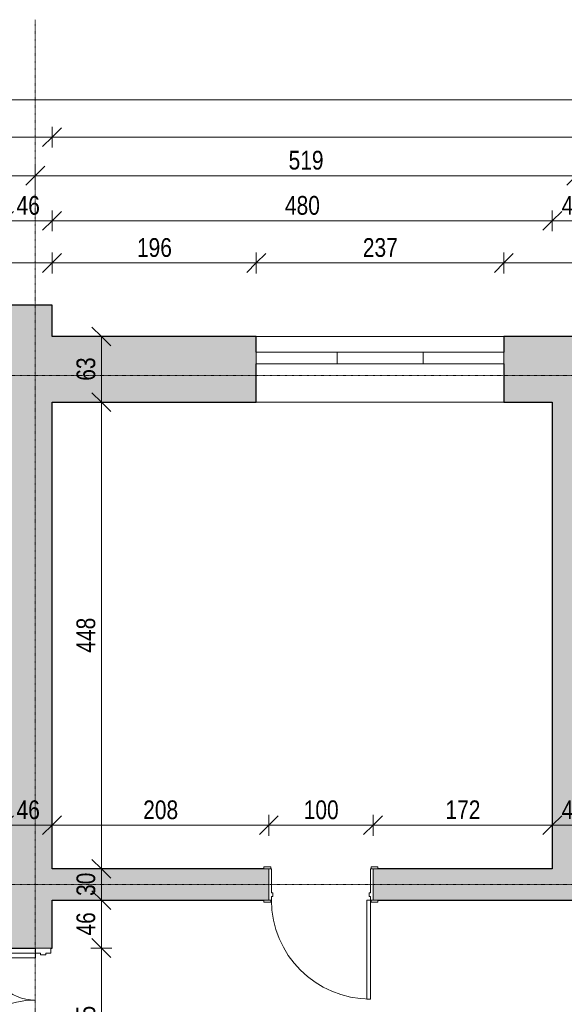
# Model space of a CAD drawing. Header units: centimetres. Extents: x 14811 to 18313, y -10850 to -8539.
# Tile 12 of 13: x 16810 to 17332, y -9484 to -8539. Entities that reach past the tile are written whole.
import ezdxf

# ---------------------------------------------------------------- set-up
doc = ezdxf.new("R2010")
doc.units = ezdxf.units.CM
doc.linetypes.add('Linia siatki', pattern=[0.9925, 0.47, -0.2175, 0.0875, -0.2175])
for name, color, linetype, lineweight in [('A-ANNO-DIMS', 211, 'Continuous', 9), ('A-ANNO-DIMS-100', 211, 'Continuous', 9), ('A-DOOR', 31, 'Continuous', 9), ('A-DOOR-FRAM', 31, 'Continuous', 18), ('A-GLAZ', 151, 'Continuous', 9), ('A-WALL', 113, 'Continuous', 9), ('A-WALL-PATT', 111, 'Continuous', 25), ('I-WALL', 2, 'Continuous', 9), ('S-GRID', 1, 'Continuous', 9)]:
    doc.layers.add(name, color=color, linetype=linetype, lineweight=lineweight)
doc.styles.add('Arial_2', font='arial.ttf', dxfattribs={"width": 0.8, "height": 18})
doc.dimstyles.new('Przekątna_-_1_8_mm_Arial', dxfattribs={"dimscale": 30.48, "dimtxt": 18.364669, "dimasz": 0.590551, "dimexe": 0.328084, "dimexo": 0.0625, "dimgap": 0.016404, "dimtad": 1, "dimdec": 0, "dimdsep": 46, "dimtxsty": 'Arial_2', "dimblk1": 'OBLIQUE', "dimblk2": 'OBLIQUE', "dimsah": 1, "dimcen": 0.09, "dimazin": 0, "dimtfac": 1, "dimtdec": 4, "dimtix": 1, "dimtmove": 0, "dimatfit": 3, "dimfxl": 0.328084, "dimfxlon": 1, "dimtvp": 1, "dimtolj": 1, "dimtzin": 0, "dimarcsym": 2})

# ---------------------------------------------------------------- blocks, each defined once
blk = doc.blocks.new('wewnetrzne dwupanelowe - 900 x 2100mm-591864-4_Poziom piętra inwentaryzacja')
at = {"layer": 'A-DOOR'}
for p, q in [((-54.635, 17.3175), (-48.135, 17.3175)), ((-54.635, 15.3175), (-54.635, 17.3175)), ((-48.135, 15.3175), (-54.635, 15.3175)), ((-48.135, 17.3175), (-48.135, 15.3175)), ((48.135, 17.3175), (54.635, 17.3175)), ((48.135, 15.3175), (48.135, 17.3175)), ((54.635, 15.3175), (48.135, 15.3175)), ((54.635, 17.3175), (54.635, 15.3175)), ((-54.635, -14.6825), (-48.135, -14.6825)), ((-54.635, -16.6825), (-54.635, -14.6825)), ((-48.135, -16.6825), (-54.635, -16.6825)), ((-48.135, -14.6825), (-48.135, -16.6825)), ((48.135, -14.6825), (54.635, -14.6825)), ((48.135, -16.6825), (48.135, -14.6825)), ((54.635, -16.6825), (48.135, -16.6825)), ((54.635, -14.6825), (54.635, -16.6825))]:
    blk.add_line(p, q, dxfattribs=at)
at = {"layer": 'A-DOOR', "lineweight": 18}
for p, q in [((44, -14.6825), (47.5, -14.6825)), ((44, -109.6825), (44, -14.6825)), ((47.5, -14.6825), (47.5, -109.6825)), ((47.5, -109.6825), (44, -109.6825))]:
    blk.add_line(p, q, dxfattribs=at)
at = {"layer": 'A-DOOR'}
blk.add_arc((47.5, -14.6825), 95, 180, 270, dxfattribs=at)
at = {"layer": 'A-DOOR-FRAM'}
for p, q in [((-50, 15.3175), (-47.5, 15.3175)), ((-50, -14.6825), (-50, 15.3175)), ((-47.5, 15.3175), (-47.5, -7.69)), ((47.5, 15.3175), (50, 15.3175)), ((47.5, -7.69), (47.5, 15.3175)), ((50, 15.3175), (50, -14.6825)), ((-47.5, -7.69), (-46.23, -7.69)), ((-46.23, -7.69), (-46.23, -11.1825)), ((46.23, -7.69), (47.5, -7.69)), ((46.23, -11.1825), (46.23, -7.69)), ((-47.5, -14.6825), (-50, -14.6825)), ((-47.5, -11.1825), (-47.5, -14.6825)), ((-46.23, -11.1825), (-47.5, -11.1825)), ((47.5, -11.1825), (46.23, -11.1825)), ((47.5, -14.6825), (47.5, -11.1825)), ((50, -14.6825), (47.5, -14.6825))]:
    blk.add_line(p, q, dxfattribs=at)
blk = doc.blocks.new('Drzwi-korytarz-niesymetryczne-wpuszczane - 1350 x 2000mm-591046-4_Poziom piętra inwentaryzacja')
at = {"layer": 'A-DOOR', "lineweight": 18}
for p, q in [((-67.5, -6.365), (-67.5, 83.635)), ((-67.5, 83.635), (-63, 83.635)), ((-63, 83.635), (-63, -6.365)), ((67.5, 38.635), (63, 38.635)), ((63, 38.635), (63, -6.365)), ((67.5, -6.365), (67.5, 38.635)), ((-63, -6.365), (-67.5, -6.365)), ((63, -6.365), (67.5, -6.365))]:
    blk.add_line(p, q, dxfattribs=at)
at = {"layer": 'A-DOOR'}
for centre, radius, start, end in [((-67.5, -6.365), 90, 0, 90), ((67.5, -6.365), 45, 90, 180)]:
    blk.add_arc(centre, radius, start, end, dxfattribs=at)
at = {"layer": 'A-DOOR-FRAM'}
for p, q in [((-67.5, -6.365), (-72.5, -6.365)), ((-72.5, -6.365), (-72.5, -21.365)), ((-67.5, -11.34125), (-67.5, -6.365)), ((67.5, -6.365), (67.5, -11.34125)), ((72.5, -6.365), (67.5, -6.365)), ((72.5, -21.365), (72.5, -6.365)), ((-65.9125, -11.34125), (-67.5, -11.34125)), ((-67.5, -21.365), (-67.5, -16.44375)), ((-67.5, -16.44375), (-65.9125, -16.44375)), ((-65.9125, -16.44375), (-65.9125, -11.34125)), ((67.5, -11.34125), (65.9125, -11.34125)), ((65.9125, -11.34125), (65.9125, -16.44375)), ((65.9125, -16.44375), (67.5, -16.44375)), ((67.5, -16.44375), (67.5, -21.365)), ((-72.5, -21.365), (-67.5, -21.365)), ((67.5, -21.365), (72.5, -21.365))]:
    blk.add_line(p, q, dxfattribs=at)
blk = doc.blocks.new('Aluminum_2 szybowe - 160x140-V4-4_Poziom piętra inwentaryzacja')
at = {"layer": 'A-GLAZ'}
for p, q in [((-137.16, 19.16), (22.84, 19.16)), ((-137.16, 7.73), (-137.16, 19.16)), ((22.84, 19.16), (22.84, 7.73)), ((22.84, 7.73), (-137.16, 7.73))]:
    blk.add_line(p, q, dxfattribs=at)
blk = doc.blocks.new('DIMBLOCK10-4_Poziom piętra inwentaryzacja')
at = {"layer": 'A-ANNO-DIMS-100'}
for p, q in [((16720.62, -8772.22), (16720.62, -8762.22)), ((16720.62, -8772.22), (16729.62, -8763.22)), ((16840.62, -8772.22), (16840.62, -8762.22)), ((16840.62, -8772.22), (16849.62, -8763.22)), ((16720.62, -8772.22), (16711.62, -8781.22)), ((16720.62, -8772.22), (16840.62, -8772.22)), ((16720.62, -8772.22), (16720.62, -8782.22)), ((16840.62, -8772.22), (16831.62, -8781.22)), ((16840.62, -8772.22), (16840.62, -8782.22))]:
    blk.add_line(p, q, dxfattribs=at)
at = {"layer": 'A-ANNO-DIMS-100', "color": 0, "insert": (16764.09, -8748.36), "char_height": 18, "width": 39.6677, "attachment_point": 1, "line_spacing_factor": 0.941778, "style": 'Arial_2'}
blk.add_mtext('120', dxfattribs=at)
blk = doc.blocks.new('_Oblique')
at = {"color": 0, "linetype": 'ByBlock', "lineweight": -2}
blk.add_line((-0.5, -0.5), (0.5, 0.5), dxfattribs=at)
blk = doc.blocks.new('DIMBLOCK11-4_Poziom piętra inwentaryzacja')
at = {"layer": 'A-ANNO-DIMS-100'}
for p, q in [((16840.62, -8772.22), (16840.62, -8762.22)), ((16840.62, -8772.22), (16849.62, -8763.22)), ((17036.62, -8772.22), (17036.62, -8762.22)), ((17036.62, -8772.22), (17045.62, -8763.22)), ((16840.62, -8772.22), (16831.62, -8781.22)), ((16840.62, -8772.22), (17036.62, -8772.22)), ((16840.62, -8772.22), (16840.62, -8782.22)), ((17036.62, -8772.22), (17027.62, -8781.22)), ((17036.62, -8772.22), (17036.62, -8782.22))]:
    blk.add_line(p, q, dxfattribs=at)
at = {"layer": 'A-ANNO-DIMS-100', "color": 0, "insert": (16922.09, -8748.36), "char_height": 18, "width": 39.6677, "attachment_point": 1, "line_spacing_factor": 0.941778, "style": 'Arial_2'}
blk.add_mtext('196', dxfattribs=at)
blk = doc.blocks.new('DIMBLOCK12-4_Poziom piętra inwentaryzacja')
at = {"layer": 'A-ANNO-DIMS-100'}
for p, q in [((17036.62, -8772.22), (17036.62, -8762.22)), ((17036.62, -8772.22), (17045.62, -8763.22)), ((17274.08, -8772.22), (17274.08, -8762.22)), ((17274.08, -8772.22), (17283.08, -8763.22)), ((17036.62, -8772.22), (17027.62, -8781.22)), ((17036.62, -8772.22), (17274.08, -8772.22)), ((17036.62, -8772.22), (17036.62, -8782.22)), ((17274.08, -8772.22), (17265.08, -8781.22)), ((17274.08, -8772.22), (17274.08, -8782.22))]:
    blk.add_line(p, q, dxfattribs=at)
at = {"layer": 'A-ANNO-DIMS-100', "color": 0, "insert": (17138.82, -8748.36), "char_height": 18, "width": 39.6677, "attachment_point": 1, "line_spacing_factor": 0.941778, "style": 'Arial_2'}
blk.add_mtext('237', dxfattribs=at)
blk = doc.blocks.new('DIMBLOCK13-4_Poziom piętra inwentaryzacja')
at = {"layer": 'A-ANNO-DIMS-100'}
for p, q in [((17274.08, -8772.22), (17274.08, -8762.22)), ((17274.08, -8772.22), (17283.08, -8763.22)), ((17463.62, -8772.22), (17463.62, -8762.22)), ((17463.62, -8772.22), (17472.62, -8763.22)), ((17274.08, -8772.22), (17265.08, -8781.22)), ((17274.08, -8772.22), (17463.62, -8772.22)), ((17274.08, -8772.22), (17274.08, -8782.22)), ((17463.62, -8772.22), (17454.62, -8781.22)), ((17463.62, -8772.22), (17463.62, -8782.22))]:
    blk.add_line(p, q, dxfattribs=at)
at = {"layer": 'A-ANNO-DIMS-100', "color": 0, "insert": (17352.32, -8748.36), "char_height": 18, "width": 39.6677, "attachment_point": 1, "line_spacing_factor": 0.941778, "style": 'Arial_2'}
blk.add_mtext('190', dxfattribs=at)
blk = doc.blocks.new('DIMBLOCK26-4_Poziom piętra inwentaryzacja')
at = {"layer": 'A-ANNO-DIMS-100'}
for p, q in [((16794.62, -8731.77), (16794.62, -8721.77)), ((16840.62, -8731.77), (16840.62, -8721.77)), ((16794.62, -8731.77), (16785.62, -8740.77)), ((16794.62, -8731.77), (16803.62, -8722.77)), ((16794.62, -8731.77), (16840.62, -8731.77)), ((16794.62, -8731.77), (16794.62, -8741.77)), ((16840.62, -8731.77), (16831.62, -8740.77)), ((16840.62, -8731.77), (16849.62, -8722.77)), ((16840.62, -8731.77), (16840.62, -8741.77))]:
    blk.add_line(p, q, dxfattribs=at)
at = {"layer": 'A-ANNO-DIMS-100', "color": 0, "insert": (16806.6, -8707.9), "char_height": 18, "width": 26.4451, "attachment_point": 1, "line_spacing_factor": 0.941778, "style": 'Arial_2'}
blk.add_mtext('46', dxfattribs=at)
blk = doc.blocks.new('DIMBLOCK27-4_Poziom piętra inwentaryzacja')
at = {"layer": 'A-ANNO-DIMS-100'}
for p, q in [((16840.62, -8731.77), (16840.62, -8721.77)), ((17320.62, -8731.77), (17320.62, -8721.77)), ((16840.62, -8731.77), (16831.62, -8740.77)), ((16840.62, -8731.77), (16849.62, -8722.77)), ((16840.62, -8731.77), (17320.62, -8731.77)), ((16840.62, -8731.77), (16840.62, -8741.77)), ((17320.62, -8731.77), (17311.62, -8740.77)), ((17320.62, -8731.77), (17329.62, -8722.77)), ((17320.62, -8731.77), (17320.62, -8741.77))]:
    blk.add_line(p, q, dxfattribs=at)
at = {"layer": 'A-ANNO-DIMS-100', "color": 0, "insert": (17064.09, -8707.9), "char_height": 18, "width": 39.6677, "attachment_point": 1, "line_spacing_factor": 0.941778, "style": 'Arial_2'}
blk.add_mtext('480', dxfattribs=at)
blk = doc.blocks.new('DIMBLOCK28-4_Poziom piętra inwentaryzacja')
at = {"layer": 'A-ANNO-DIMS-100'}
for p, q in [((17320.62, -8731.77), (17320.62, -8721.77)), ((17360.62, -8731.77), (17360.62, -8721.77)), ((17320.62, -8731.77), (17311.62, -8740.77)), ((17320.62, -8731.77), (17329.62, -8722.77)), ((17320.62, -8731.77), (17360.62, -8731.77)), ((17320.62, -8731.77), (17320.62, -8741.77)), ((17360.62, -8731.77), (17351.62, -8740.77)), ((17360.62, -8731.77), (17369.62, -8722.77)), ((17360.62, -8731.77), (17360.62, -8741.77))]:
    blk.add_line(p, q, dxfattribs=at)
at = {"layer": 'A-ANNO-DIMS-100', "color": 0, "insert": (17329.6, -8707.9), "char_height": 18, "width": 26.4451, "attachment_point": 1, "line_spacing_factor": 0.941778, "style": 'Arial_2'}
blk.add_mtext('40', dxfattribs=at)
blk = doc.blocks.new('DIMBLOCK35-4_Poziom piętra inwentaryzacja')
at = {"layer": 'A-ANNO-DIMS-100'}
for p, q in [((16475.62, -8688.43), (16475.62, -8678.43)), ((16475.62, -8688.43), (16484.62, -8679.43)), ((16824.62, -8688.43), (16824.62, -8678.43)), ((16824.62, -8688.43), (16833.62, -8679.43)), ((16475.62, -8688.43), (16466.62, -8697.43)), ((16475.62, -8688.43), (16824.62, -8688.43)), ((16475.62, -8688.43), (16475.62, -8698.43)), ((16824.62, -8688.43), (16815.62, -8697.43)), ((16824.62, -8688.43), (16824.62, -8698.43))]:
    blk.add_line(p, q, dxfattribs=at)
at = {"layer": 'A-ANNO-DIMS-100', "color": 0, "insert": (16633.59, -8664.56), "char_height": 18, "width": 39.6677, "attachment_point": 1, "line_spacing_factor": 0.941778, "style": 'Arial_2'}
blk.add_mtext('349', dxfattribs=at)
blk = doc.blocks.new('DIMBLOCK36-4_Poziom piętra inwentaryzacja')
at = {"layer": 'A-ANNO-DIMS-100'}
for p, q in [((16824.62, -8688.43), (16824.62, -8678.43)), ((16824.62, -8688.43), (16833.62, -8679.43)), ((17343.62, -8688.43), (17343.62, -8678.43)), ((17343.62, -8688.43), (17352.62, -8679.43)), ((16824.62, -8688.43), (16815.62, -8697.43)), ((16824.62, -8688.43), (17343.62, -8688.43)), ((16824.62, -8688.43), (16824.62, -8698.43)), ((17343.62, -8688.43), (17334.62, -8697.43)), ((17343.62, -8688.43), (17343.62, -8698.43))]:
    blk.add_line(p, q, dxfattribs=at)
at = {"layer": 'A-ANNO-DIMS-100', "color": 0, "insert": (17067.59, -8664.56), "char_height": 18, "width": 39.6677, "attachment_point": 1, "line_spacing_factor": 0.941778, "style": 'Arial_2'}
blk.add_mtext('519', dxfattribs=at)
blk = doc.blocks.new('DIMBLOCK40-4_Poziom piętra inwentaryzacja')
at = {"layer": 'A-ANNO-DIMS-100'}
for p, q in [((16193.62, -8651.45), (16193.62, -8641.45)), ((16193.62, -8651.45), (16202.62, -8642.45)), ((16840.62, -8651.45), (16840.62, -8641.45)), ((16840.62, -8651.45), (16849.62, -8642.45)), ((16193.62, -8651.45), (16184.62, -8660.45)), ((16193.62, -8651.45), (16840.62, -8651.45)), ((16193.62, -8651.45), (16193.62, -8661.45)), ((16840.62, -8651.45), (16831.62, -8660.45)), ((16840.62, -8651.45), (16840.62, -8661.45))]:
    blk.add_line(p, q, dxfattribs=at)
at = {"layer": 'A-ANNO-DIMS-100', "color": 0, "insert": (16500.59, -8627.58), "char_height": 18, "width": 39.6677, "attachment_point": 1, "line_spacing_factor": 0.941778, "style": 'Arial_2'}
blk.add_mtext('647', dxfattribs=at)
blk = doc.blocks.new('DIMBLOCK41-4_Poziom piętra inwentaryzacja')
at = {"layer": 'A-ANNO-DIMS-100'}
for p, q in [((16840.62, -8651.45), (16840.62, -8641.45)), ((16840.62, -8651.45), (16849.62, -8642.45)), ((17920.62, -8651.45), (17920.62, -8641.45)), ((17920.62, -8651.45), (17929.62, -8642.45)), ((16840.62, -8651.45), (16831.62, -8660.45)), ((16840.62, -8651.45), (17920.62, -8651.45)), ((16840.62, -8651.45), (16840.62, -8661.45)), ((17920.62, -8651.45), (17911.62, -8660.45)), ((17920.62, -8651.45), (17920.62, -8661.45))]:
    blk.add_line(p, q, dxfattribs=at)
at = {"layer": 'A-ANNO-DIMS-100', "color": 0, "insert": (17358.58, -8627.58), "char_height": 18, "width": 52.8902, "attachment_point": 1, "line_spacing_factor": 0.941778, "style": 'Arial_2'}
blk.add_mtext('1080', dxfattribs=at)
blk = doc.blocks.new('DIMBLOCK42-4_Poziom piętra inwentaryzacja')
at = {"layer": 'A-ANNO-DIMS-100'}
for p, q in [((15120.62, -8615.64), (15120.62, -8605.64)), ((15120.62, -8615.64), (15129.62, -8606.64)), ((17920.62, -8615.64), (17920.62, -8605.64)), ((17920.62, -8615.64), (17929.62, -8606.64)), ((15120.62, -8615.64), (15111.62, -8624.64)), ((15120.62, -8615.64), (17920.62, -8615.64)), ((15120.62, -8615.64), (15120.62, -8625.64)), ((17920.62, -8615.64), (17911.62, -8624.64)), ((17920.62, -8615.64), (17920.62, -8625.64))]:
    blk.add_line(p, q, dxfattribs=at)
at = {"layer": 'A-ANNO-DIMS-100', "color": 0, "insert": (16498.58, -8591.77), "char_height": 18, "width": 52.8902, "attachment_point": 1, "line_spacing_factor": 0.941778, "style": 'Arial_2'}
blk.add_mtext('2800', dxfattribs=at)
blk = doc.blocks.new('DIMBLOCK172-4_Poziom piętra inwentaryzacja')
at = {"layer": 'A-ANNO-DIMS-100'}
for p, q in [((16794.62, -9311.88), (16794.62, -9301.88)), ((16794.62, -9311.88), (16803.62, -9302.88)), ((16840.62, -9311.88), (16840.62, -9301.88)), ((16840.62, -9311.88), (16849.62, -9302.88)), ((16794.62, -9311.88), (16785.62, -9320.88)), ((16794.62, -9311.88), (16840.62, -9311.88)), ((16794.62, -9311.88), (16794.62, -9321.88)), ((16840.62, -9311.88), (16831.62, -9320.88)), ((16840.62, -9311.88), (16840.62, -9321.88))]:
    blk.add_line(p, q, dxfattribs=at)
at = {"layer": 'A-ANNO-DIMS-100', "color": 0, "insert": (16806.6, -9288.02), "char_height": 18, "width": 26.4451, "attachment_point": 1, "line_spacing_factor": 0.941778, "style": 'Arial_2'}
blk.add_mtext('46', dxfattribs=at)
blk = doc.blocks.new('DIMBLOCK173-4_Poziom piętra inwentaryzacja')
at = {"layer": 'A-ANNO-DIMS-100'}
for p, q in [((16840.62, -9311.88), (16840.62, -9301.88)), ((16840.62, -9311.88), (16849.62, -9302.88)), ((17048.62, -9311.88), (17048.62, -9301.88)), ((17048.62, -9311.88), (17057.62, -9302.88)), ((16840.62, -9311.88), (16831.62, -9320.88)), ((16840.62, -9311.88), (17048.62, -9311.88)), ((16840.62, -9311.88), (16840.62, -9321.88)), ((17048.62, -9311.88), (17039.62, -9320.88)), ((17048.62, -9311.88), (17048.62, -9321.88))]:
    blk.add_line(p, q, dxfattribs=at)
at = {"layer": 'A-ANNO-DIMS-100', "color": 0, "insert": (16928.09, -9288.02), "char_height": 18, "width": 39.6677, "attachment_point": 1, "line_spacing_factor": 0.941778, "style": 'Arial_2'}
blk.add_mtext('208', dxfattribs=at)
blk = doc.blocks.new('DIMBLOCK174-4_Poziom piętra inwentaryzacja')
at = {"layer": 'A-ANNO-DIMS-100'}
for p, q in [((17048.62, -9311.88), (17048.62, -9301.88)), ((17048.62, -9311.88), (17057.62, -9302.88)), ((17148.62, -9311.88), (17148.62, -9301.88)), ((17148.62, -9311.88), (17157.62, -9302.88)), ((17048.62, -9311.88), (17039.62, -9320.88)), ((17048.62, -9311.88), (17148.62, -9311.88)), ((17048.62, -9311.88), (17048.62, -9321.88)), ((17148.62, -9311.88), (17139.62, -9320.88)), ((17148.62, -9311.88), (17148.62, -9321.88))]:
    blk.add_line(p, q, dxfattribs=at)
at = {"layer": 'A-ANNO-DIMS-100', "color": 0, "insert": (17082.09, -9288.02), "char_height": 18, "width": 39.6677, "attachment_point": 1, "line_spacing_factor": 0.941778, "style": 'Arial_2'}
blk.add_mtext('100', dxfattribs=at)
blk = doc.blocks.new('DIMBLOCK175-4_Poziom piętra inwentaryzacja')
at = {"layer": 'A-ANNO-DIMS-100'}
for p, q in [((17148.62, -9311.88), (17148.62, -9301.88)), ((17148.62, -9311.88), (17157.62, -9302.88)), ((17320.62, -9311.88), (17320.62, -9301.88)), ((17320.62, -9311.88), (17329.62, -9302.88)), ((17148.62, -9311.88), (17139.62, -9320.88)), ((17148.62, -9311.88), (17320.62, -9311.88)), ((17148.62, -9311.88), (17148.62, -9321.88)), ((17320.62, -9311.88), (17311.62, -9320.88)), ((17320.62, -9311.88), (17320.62, -9321.88))]:
    blk.add_line(p, q, dxfattribs=at)
at = {"layer": 'A-ANNO-DIMS-100', "color": 0, "insert": (17218.09, -9288.02), "char_height": 18, "width": 39.6677, "attachment_point": 1, "line_spacing_factor": 0.941778, "style": 'Arial_2'}
blk.add_mtext('172', dxfattribs=at)
blk = doc.blocks.new('DIMBLOCK176-4_Poziom piętra inwentaryzacja')
at = {"layer": 'A-ANNO-DIMS-100'}
for p, q in [((17320.62, -9311.88), (17320.62, -9301.88)), ((17320.62, -9311.88), (17329.62, -9302.88)), ((17360.62, -9311.88), (17360.62, -9301.88)), ((17360.62, -9311.88), (17369.62, -9302.88)), ((17320.62, -9311.88), (17311.62, -9320.88)), ((17320.62, -9311.88), (17360.62, -9311.88)), ((17320.62, -9311.88), (17320.62, -9321.88)), ((17360.62, -9311.88), (17351.62, -9320.88)), ((17360.62, -9311.88), (17360.62, -9321.88))]:
    blk.add_line(p, q, dxfattribs=at)
at = {"layer": 'A-ANNO-DIMS-100', "color": 0, "insert": (17329.6, -9288.02), "char_height": 18, "width": 26.4451, "attachment_point": 1, "line_spacing_factor": 0.941778, "style": 'Arial_2'}
blk.add_mtext('40', dxfattribs=at)
blk = doc.blocks.new('DIMBLOCK188-4_Poziom piętra inwentaryzacja')
at = {"layer": 'A-ANNO-DIMS-100'}
for p, q in [((16887.95, -9429.71), (16878.95, -9420.71)), ((16887.95, -9429.71), (16877.95, -9429.71)), ((16887.95, -9574.71), (16887.95, -9429.71)), ((16887.95, -9429.71), (16896.95, -9438.71)), ((16887.95, -9429.71), (16897.95, -9429.71)), ((16887.95, -9574.71), (16878.95, -9565.71)), ((16887.95, -9574.71), (16877.95, -9574.71)), ((16887.95, -9574.71), (16896.95, -9583.71)), ((16887.95, -9574.71), (16897.95, -9574.71))]:
    blk.add_line(p, q, dxfattribs=at)
at = {"layer": 'A-ANNO-DIMS-100', "color": 0, "insert": (16864.08, -9518.74), "char_height": 18, "width": 39.6677, "attachment_point": 1, "rotation": 90, "line_spacing_factor": 0.941778, "style": 'Arial_2'}
blk.add_mtext('145', dxfattribs=at)
blk = doc.blocks.new('DIMBLOCK189-4_Poziom piętra inwentaryzacja')
at = {"layer": 'A-ANNO-DIMS-100'}
for p, q in [((16887.95, -9383.71), (16877.95, -9383.71)), ((16887.95, -9383.71), (16878.95, -9374.71)), ((16887.95, -9429.71), (16887.95, -9383.71)), ((16887.95, -9383.71), (16896.95, -9392.71)), ((16887.95, -9383.71), (16897.95, -9383.71)), ((16887.95, -9429.71), (16878.95, -9420.71)), ((16887.95, -9429.71), (16877.95, -9429.71)), ((16887.95, -9429.71), (16896.95, -9438.71)), ((16887.95, -9429.71), (16897.95, -9429.71))]:
    blk.add_line(p, q, dxfattribs=at)
at = {"layer": 'A-ANNO-DIMS-100', "color": 0, "insert": (16864.08, -9417.73), "char_height": 18, "width": 26.4451, "attachment_point": 1, "rotation": 90, "line_spacing_factor": 0.941778, "style": 'Arial_2'}
blk.add_mtext('46', dxfattribs=at)
blk = doc.blocks.new('DIMBLOCK190-4_Poziom piętra inwentaryzacja')
at = {"layer": 'A-ANNO-DIMS-100'}
for p, q in [((16887.95, -9353.71), (16878.95, -9344.71)), ((16887.95, -9353.71), (16877.95, -9353.71)), ((16887.95, -9383.71), (16887.95, -9353.71)), ((16887.95, -9353.71), (16896.95, -9362.71)), ((16887.95, -9353.71), (16897.95, -9353.71)), ((16887.95, -9383.71), (16877.95, -9383.71)), ((16887.95, -9383.71), (16878.95, -9374.71)), ((16887.95, -9383.71), (16896.95, -9392.71)), ((16887.95, -9383.71), (16897.95, -9383.71))]:
    blk.add_line(p, q, dxfattribs=at)
at = {"layer": 'A-ANNO-DIMS-100', "color": 0, "insert": (16864.08, -9379.73), "char_height": 18, "width": 26.4451, "attachment_point": 1, "rotation": 90, "line_spacing_factor": 0.941778, "style": 'Arial_2'}
blk.add_mtext('30', dxfattribs=at)
blk = doc.blocks.new('DIMBLOCK191-4_Poziom piętra inwentaryzacja')
at = {"layer": 'A-ANNO-DIMS-100'}
for p, q in [((16887.95, -8905.71), (16878.95, -8896.71)), ((16887.95, -8905.71), (16877.95, -8905.71)), ((16887.95, -9353.71), (16887.95, -8905.71)), ((16887.95, -8905.71), (16896.95, -8914.71)), ((16887.95, -8905.71), (16897.95, -8905.71)), ((16887.95, -9353.71), (16878.95, -9344.71)), ((16887.95, -9353.71), (16877.95, -9353.71)), ((16887.95, -9353.71), (16896.95, -9362.71)), ((16887.95, -9353.71), (16897.95, -9353.71))]:
    blk.add_line(p, q, dxfattribs=at)
at = {"layer": 'A-ANNO-DIMS-100', "color": 0, "insert": (16864.08, -9146.24), "char_height": 18, "width": 39.6677, "attachment_point": 1, "rotation": 90, "line_spacing_factor": 0.941778, "style": 'Arial_2'}
blk.add_mtext('448', dxfattribs=at)
blk = doc.blocks.new('DIMBLOCK192-4_Poziom piętra inwentaryzacja')
at = {"layer": 'A-ANNO-DIMS-100'}
for p, q in [((16887.95, -8842.71), (16878.95, -8833.71)), ((16887.95, -8842.71), (16877.95, -8842.71)), ((16887.95, -8905.71), (16887.95, -8842.71)), ((16887.95, -8842.71), (16896.95, -8851.71)), ((16887.95, -8842.71), (16897.95, -8842.71)), ((16887.95, -8905.71), (16878.95, -8896.71)), ((16887.95, -8905.71), (16877.95, -8905.71)), ((16887.95, -8905.71), (16896.95, -8914.71)), ((16887.95, -8905.71), (16897.95, -8905.71))]:
    blk.add_line(p, q, dxfattribs=at)
at = {"layer": 'A-ANNO-DIMS-100', "color": 0, "insert": (16864.08, -8885.23), "char_height": 18, "width": 26.4451, "attachment_point": 1, "rotation": 90, "line_spacing_factor": 0.941778, "style": 'Arial_2'}
blk.add_mtext('63', dxfattribs=at)

msp = doc.modelspace()

# ---------------------------------------------------------------- hatches: boundary and pattern name
at = {"layer": 'A-WALL-PATT', "lineweight": 9}
h = msp.add_hatch(color=256, dxfattribs=at)
h.paths.add_polyline_path([(16840.62, -10352.71), (16840.62, -9574.71), (16794.62, -9574.71), (16794.62, -10352.71)])
h.paths.add_polyline_path([(16824.62, -9429.71), (16840.62, -9429.71), (16840.62, -8812.71), (16794.62, -8812.71), (16794.62, -9429.71)])
h = msp.add_hatch(color=256, dxfattribs=at)
h.paths.add_polyline_path([(17320.62, -8905.71), (17340.62, -8905.71), (17340.62, -8842.71), (17274.08, -8842.71), (17274.08, -8905.71)])
h.paths.add_polyline_path([(16840.62, -8905.71), (17036.62, -8905.71), (17036.62, -8842.71), (16840.62, -8842.71)])
msp.add_hatch(color=256, dxfattribs=at).paths.add_polyline_path([(17360.62, -9353.71), (17360.62, -8905.71), (17320.62, -8905.71), (17320.62, -9353.71)])
h = msp.add_hatch(color=256, dxfattribs=at)
h.paths.add_polyline_path([(17857.62, -9383.71), (17857.62, -9353.71), (17501.62, -9353.71), (17501.62, -9383.71), (17808.27, -9383.71)])
h.paths.add_polyline_path([(17148.62, -9383.71), (17401.62, -9383.71), (17401.62, -9353.71), (17148.62, -9353.71), (17148.62, -9380.21)])
h.paths.add_polyline_path([(16955.34, -9383.71), (17048.62, -9383.71), (17048.62, -9353.71), (16840.62, -9353.71), (16840.62, -9383.71)])

# ---------------------------------------------------------------- linework, layer by layer
at = {"layer": 'A-WALL', "lineweight": 25}
for p, q in [((16840.62, -8812.71), (16720.62, -8812.71)), ((16840.62, -8842.71), (16840.62, -8812.71)), ((17036.62, -8842.71), (16840.62, -8842.71)), ((17036.62, -8857.71), (17036.62, -8842.71)), ((17463.62, -8842.71), (17274.08, -8842.71)), ((17274.08, -8842.71), (17274.08, -8857.71)), ((17036.62, -8905.71), (17036.62, -8869.14)), ((17274.08, -8869.14), (17274.08, -8905.71)), ((16840.62, -9353.71), (16840.62, -8905.71)), ((16840.62, -8905.71), (17036.62, -8905.71)), ((17274.08, -8905.71), (17320.62, -8905.71)), ((17043.99, -9353.71), (16840.62, -9353.71)), ((17320.62, -9353.71), (17153.26, -9353.71)), ((16840.62, -9429.71), (16840.62, -9383.71)), ((16840.62, -9383.71), (17043.99, -9383.71)), ((17153.26, -9383.71), (17396.99, -9383.71)), ((16794.62, -9429.71), (16824.62, -9429.71)), ((16839.62, -9429.71), (16840.62, -9429.71))]:
    msp.add_line(p, q, dxfattribs=at)
at = {"layer": 'A-WALL'}
for p, q in [((17036.62, -8842.71), (17274.08, -8842.71)), ((17274.08, -8905.71), (17036.62, -8905.71))]:
    msp.add_line(p, q, dxfattribs=at)
at = {"layer": 'I-WALL', "lineweight": 25}
msp.add_line((17320.62, -8905.71), (17320.62, -9353.71), dxfattribs=at)
at = {"layer": 'S-GRID', "linetype": 'Linia siatki'}
for p, q in [((16824.62, -8538.72), (16824.62, -10790.24)), ((14810.51, -8880.21), (18252.65, -8880.21)), ((14810.51, -9368.71), (18252.65, -9368.71))]:
    msp.add_line(p, q, dxfattribs=at)

# ---------------------------------------------------------------- block references
at = {"layer": 'A-DOOR'}
msp.add_blockref('wewnetrzne dwupanelowe - 900 x 2100mm-591864-4_Poziom piętra inwentaryzacja', (17098.62, -9369.03), dxfattribs=at)
at = {"layer": 'A-DOOR', "rotation": 89.99999999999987}
msp.add_blockref('Drzwi-korytarz-niesymetryczne-wpuszczane - 1350 x 2000mm-591046-4_Poziom piętra inwentaryzacja', (16818.26, -9502.21), dxfattribs=at)
at = {"layer": 'A-GLAZ'}
for p in [(17173.78, -8876.87), (17251.24, -8876.87)]:
    msp.add_blockref('Aluminum_2 szybowe - 160x140-V4-4_Poziom piętra inwentaryzacja', p, dxfattribs=at)

# ---------------------------------------------------------------- dimensions: what is measured, and where the dimension line sits
at = {"layer": 'A-ANNO-DIMS'}
for base, p1, p2, override, picture, middle in [((17920.62, -8615.64), (15120.62, -8625.64), (17920.62, -8625.64), {"dimpost": '<>', "dimfxl": 2800}, 'DIMBLOCK42-4_Poziom piętra inwentaryzacja', (16520.62, -8605.95)), ((16840.62, -8651.45), (16193.62, -8661.45), (16840.62, -8661.45), {"dimpost": '<>', "dimfxl": 647}, 'DIMBLOCK40-4_Poziom piętra inwentaryzacja', (16517.12, -8641.76)), ((17920.62, -8651.45), (16840.62, -8661.45), (17920.62, -8661.45), {"dimpost": '<>', "dimfxl": 1080}, 'DIMBLOCK41-4_Poziom piętra inwentaryzacja', (17380.62, -8641.76)), ((16824.62, -8688.43), (16475.62, -8678.43), (16824.62, -8678.43), {"dimpost": '<>', "dimfxl": 349}, 'DIMBLOCK35-4_Poziom piętra inwentaryzacja', (16650.12, -8678.74)), ((17343.62, -8688.43), (16824.62, -8678.43), (17343.62, -8678.43), {"dimpost": '<>', "dimfxl": 519}, 'DIMBLOCK36-4_Poziom piętra inwentaryzacja', (17084.12, -8678.74)), ((16840.62, -8731.77), (16794.62, -8741.77), (16840.62, -8741.77), {"dimpost": '<>', "dimfxl": 46}, 'DIMBLOCK26-4_Poziom piętra inwentaryzacja', (16817.62, -8722.07)), ((17320.62, -8731.77), (16840.62, -8741.77), (17320.62, -8741.77), {"dimpost": '<>', "dimfxl": 480}, 'DIMBLOCK27-4_Poziom piętra inwentaryzacja', (17080.62, -8722.07)), ((17360.62, -8731.77), (17320.62, -8741.77), (17360.62, -8741.77), {"dimpost": '<>', "dimfxl": 40}, 'DIMBLOCK28-4_Poziom piętra inwentaryzacja', (17340.62, -8722.07)), ((16840.62, -8772.22), (16720.62, -8782.22), (16840.62, -8782.22), {"dimpost": '<>', "dimfxl": 120}, 'DIMBLOCK10-4_Poziom piętra inwentaryzacja', (16780.62, -8762.53)), ((17036.62, -8772.22), (16840.62, -8782.22), (17036.62, -8782.22), {"dimpost": '<>', "dimfxl": 196}, 'DIMBLOCK11-4_Poziom piętra inwentaryzacja', (16938.62, -8762.53)), ((17274.08, -8772.22), (17036.62, -8782.22), (17274.08, -8782.22), {"dimpost": '<>', "dimfxl": 237.46}, 'DIMBLOCK12-4_Poziom piętra inwentaryzacja', (17155.35, -8762.53)), ((17463.62, -8772.22), (17274.08, -8782.22), (17463.62, -8782.22), {"dimpost": '<>', "dimfxl": 189.54}, 'DIMBLOCK13-4_Poziom piętra inwentaryzacja', (17368.85, -8762.53)), ((16840.62, -9311.88), (16794.62, -9301.88), (16840.62, -9301.88), {"dimpost": '<>', "dimfxl": 46}, 'DIMBLOCK172-4_Poziom piętra inwentaryzacja', (16817.62, -9302.19)), ((17048.62, -9311.88), (16840.62, -9301.88), (17048.62, -9321.88), {"dimpost": '<>', "dimfxl": 208.959326}, 'DIMBLOCK173-4_Poziom piętra inwentaryzacja', (16944.62, -9302.19)), ((17148.62, -9311.88), (17048.62, -9321.88), (17148.62, -9321.88), {"dimpost": '<>', "dimfxl": 100}, 'DIMBLOCK174-4_Poziom piętra inwentaryzacja', (17098.62, -9302.19)), ((17320.62, -9311.88), (17148.62, -9321.88), (17320.62, -9301.88), {"dimpost": '<>', "dimfxl": 173.158887}, 'DIMBLOCK175-4_Poziom piętra inwentaryzacja', (17234.62, -9302.35)), ((17360.62, -9311.88), (17320.62, -9301.88), (17360.62, -9301.88), {"dimpost": '<>', "dimfxl": 40}, 'DIMBLOCK176-4_Poziom piętra inwentaryzacja', (17340.62, -9302.19))]:
    dim = msp.add_linear_dim(base=base, p1=p1, p2=p2, dimstyle='Przekątna_-_1_8_mm_Arial', override=override, dxfattribs=at)
    dim.commit()
    dim.dimension.update_dxf_attribs({"geometry": picture, "text_midpoint": middle})
for base, p1, p2, override, picture, middle in [((16887.95, -8842.71), (16877.95, -8905.71), (16877.95, -8842.71), {"dimpost": '<>', "dimfxl": 63}, 'DIMBLOCK192-4_Poziom piętra inwentaryzacja', (16878.25, -8874.21)), ((16887.95, -8905.71), (16877.95, -9353.71), (16877.95, -8905.71), {"dimpost": '<>', "dimfxl": 448}, 'DIMBLOCK191-4_Poziom piętra inwentaryzacja', (16878.26, -9129.71)), ((16887.95, -9353.71), (16877.95, -9383.71), (16877.95, -9353.71), {"dimpost": '<>', "dimfxl": 30}, 'DIMBLOCK190-4_Poziom piętra inwentaryzacja', (16878.25, -9368.71)), ((16887.95, -9383.71), (16877.95, -9429.71), (16877.95, -9383.71), {"dimpost": '<>', "dimfxl": 46}, 'DIMBLOCK189-4_Poziom piętra inwentaryzacja', (16878.26, -9406.71)), ((16887.95, -9429.71), (16877.95, -9574.71), (16877.95, -9429.71), {"dimpost": '<>', "dimfxl": 145}, 'DIMBLOCK188-4_Poziom piętra inwentaryzacja', (16878.26, -9502.21))]:
    dim = msp.add_linear_dim(base=base, p1=p1, p2=p2, angle=90, dimstyle='Przekątna_-_1_8_mm_Arial', override=override, dxfattribs=at)
    dim.commit()
    dim.dimension.update_dxf_attribs({"geometry": picture, "text_midpoint": middle})

doc.saveas('drawing.dxf')
